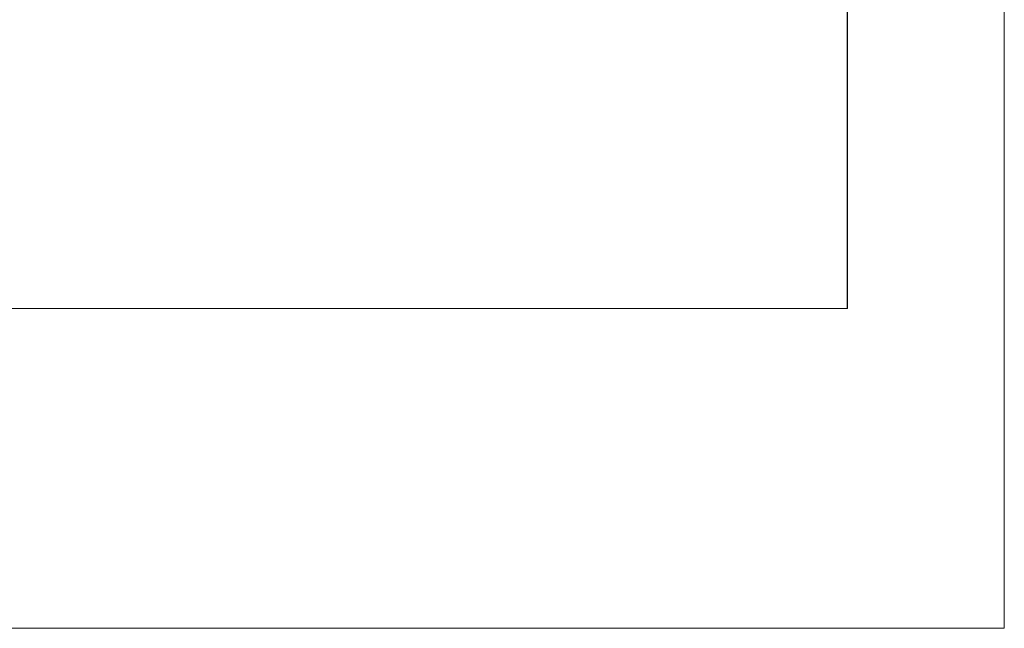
# Model space of a CAD drawing. Header units: millimetres. Extents: x -889928 to -835559, y 137213 to 158342.
# Tile 5 of 19: x -852658 to -835559, y 137213 to 147778. Entities that reach past the tile are written whole.
import ezdxf

# ---------------------------------------------------------------- set-up
doc = ezdxf.new("R2010")
doc.units = ezdxf.units.MM
doc.header["$XCLIPFRAME"] = 2
doc.linetypes.add('Tracejada', pattern=[6.35, 3.175, -3.175])
doc.layers.add('G-ANNO-REFR', color=1, linetype='Tracejada', lineweight=5)
picture_1 = doc.add_image_def('image1.png', size_in_pixel=(1000, 904))
picture_2 = doc.add_image_def('image2.png', size_in_pixel=(1500, 1617))
picture_3 = doc.add_image_def('image3.png', size_in_pixel=(1556, 1639))

msp = doc.modelspace()

# ---------------------------------------------------------------- pictures from other files: only their frames are drawn
at = {"layer": 'G-ANNO-REFR'}
image = msp.add_image(picture_2, insert=(-859300.3538968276, 150581.4647173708), size_in_units=(3710.1449275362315, 4000), dxfattribs=at)
image.set_boundary_path([(-12382.71416155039, 4776.354744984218), (-12382.71416155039, -1520.890301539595), (8495.651790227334, -1520.890301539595), (8495.651790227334, 4776.354744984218), (-12382.71416155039, 4776.354744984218)])
image.dxf.flags = 15
image = msp.add_image(picture_3, insert=(-857492.6630033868, 150711.3201916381), size_in_units=(6644.067796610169, 6999.999999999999), dxfattribs=at)
image.set_boundary_path([(-7596.187783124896, 3499.312825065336), (-7596.187783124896, -148.0710891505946), (4497.859392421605, -148.0710891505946), (4497.859392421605, 3499.312825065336), (-7596.187783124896, 3499.312825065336)])
image.dxf.flags = 15
image = msp.add_image(picture_1, insert=(-862750.7762049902, 150912.3552457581), size_in_units=(5527.999999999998, 4999.999999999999), dxfattribs=at)
image.set_boundary_path([(-4916.308571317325, 2376.84006725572), (-4916.308571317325, -439.5901230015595), (4425.438115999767, -439.5901230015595), (4425.438115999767, 2376.84006725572), (-4916.308571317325, 2376.84006725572)])
image.dxf.flags = 15
image = msp.add_image(picture_2, insert=(-861813.7014903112, 149585.3727544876), size_in_units=(3197.8416324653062, 3447.67301000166), rotation=52.319511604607, dxfattribs=at)
image.dxf.v_pixel = (1.687444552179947, -1.303287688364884)
image.set_boundary_path([(-11872.41301600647, 7492.425606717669), (-6089.477710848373, 11958.32319186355), (8717.099355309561, -7210.415365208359), (2934.164050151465, -11676.31295035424), (-11872.41301600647, 7492.425606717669)])
image.dxf.flags = 15
image = msp.add_image(picture_2, insert=(-875571.2987174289, 144603.6743901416), size_in_units=(3197.8416324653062, 3447.67301000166), rotation=52.319511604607, dxfattribs=at)
image.dxf.v_pixel = (1.687444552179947, -1.303287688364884)
image.set_boundary_path([(-6078.453718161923, 3813.918422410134), (-295.5184130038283, 8279.816007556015), (14511.0586531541, -10888.92254951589), (8728.12334799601, -15354.82013466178), (-6078.453718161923, 3813.918422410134)])
image.dxf.flags = 15

doc.saveas('drawing.dxf')
